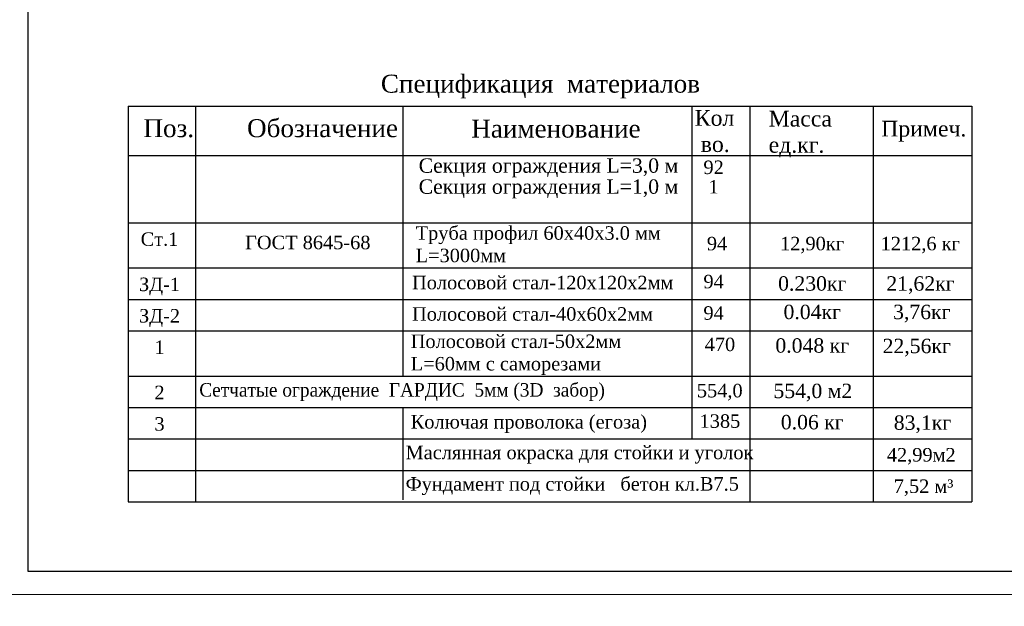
# Model space of a CAD drawing. Header units: inches. Extents: x 6778 to 7415, y 45 to 1090.
# Tile 25 of 41: x 6886 to 7096, y 403 to 528. Entities that reach past the tile are written whole.
import ezdxf

# ---------------------------------------------------------------- set-up
doc = ezdxf.new("R2010")
doc.units = ezdxf.units.IN
doc.header["$MEASUREMENT"] = 0
doc.layers.add('Водопровод 2', color=7, linetype='Continuous')
doc.styles.add('TIEMS', font='times.ttf')

msp = doc.modelspace()

# ---------------------------------------------------------------- linework, layer by layer
for p, q in [((6909.081, 509.871), (6909.081, 425.281)), ((6909.081, 509.871), (7089.454, 509.871)), ((6923.481, 509.871), (6923.481, 425.281)), ((6967.813, 509.871), (6967.813, 452.161)), ((7029.623, 509.871), (7029.623, 438.721)), ((7042.007, 509.871), (7042.007, 425.281)), ((7068.365, 509.871), (7068.365, 425.281)), ((7089.454, 509.871), (7089.454, 425.281)), ((6909.081, 499.311), (7077.623, 499.311)), ((6909.081, 499.311), (7089.454, 499.311)), ((6909.081, 484.931), (7089.454, 484.931)), ((6909.081, 475.266), (7089.454, 475.266)), ((6909.081, 468.546), (7089.454, 468.546)), ((6909.081, 461.826), (7089.454, 461.826)), ((6909.081, 452.161), (7089.454, 452.161)), ((6909.081, 445.441), (7089.454, 445.441)), ((6967.813, 445.441), (6967.813, 425.718)), ((6909.081, 438.721), (7077.623, 438.721)), ((6909.081, 438.721), (7089.454, 438.721)), ((6909.081, 432.001), (7089.454, 432.001)), ((6909.081, 425.281), (7089.454, 425.281))]:
    msp.add_line(p, q)
at = {"layer": 'Водопровод 2', "linetype": 'Continuous', "lineweight": 15}
for points in [[(6867.627, 405.444), (7287.627, 405.444), (7287.627, 702.444), (6867.627, 702.444)], [(6867.627, 108.444), (7287.627, 108.444), (7287.627, 405.444), (6867.627, 405.444)]]:
    msp.add_lwpolyline(points, close=True, dxfattribs=at)
at = {"layer": 'Водопровод 2', "linetype": 'Continuous'}
msp.add_lwpolyline([(6887.627, 410.444), (7282.627, 410.444), (7282.627, 697.444), (6887.627, 697.444)], close=True, dxfattribs=at)

# ---------------------------------------------------------------- texts
for s, insert, char_height, width, attachment_point in [('{\\fSylfaen|b0|i0|c204|p18;Спецификация  материалов}', (6963.095, 516.571), 3.84, 69.30138, 1), ('{\\fSylfaen|b0|i0|c204|p18;Обозначение}', (6934.474, 507.058), 3.84, 32.75441, 1), ('\\pt5.95;{\\fSylfaen|b0|i0|c204|p18;Кол\\fSylfaen|b0|i0|c0|p18;\\P \\fSylfaen|b0|i0|c204|p18;во.}', (7030.222, 509.013), 3.36, 9.92329, 1), ('\\pt5.95;{\\fSylfaen|b0|i0|c204|p18;Масса\\Pед.кг.}', (7046.016, 508.857), 3.36, 16.16335, 1), ('{\\fSylfaen|b0|i0|c204|p18;Поз.}', (6912.317, 507.058), 3.84, 9.52394, 1), ('\\pt6.8;{\\fSylfaen|b0|i0|c204|p18;Наименование}', (6982.421, 506.966), 3.84, 34.12755, 1), ('\\pt5.95;{\\fSylfaen|b0|i0|c204|p18;Примеч.}', (7070.089, 506.72), 3.36, 20.4409, 1), ('{\\fSylfaen|b0|i0|c204|p18;Ст.1}', (6915.759, 482.862), 2.88, 21.99246, 2), ('\\pt6.12;{\\fSylfaen|b0|i0|c204|p18;94}', (7034.98, 481.915), 2.88, 6.16179, 2), ('\\pt6.12;{\\fSylfaen|b0|i0|c204|p18;12,90кг}', (7055.294, 481.915), 2.88, 13.23237, 2), ('\\pt6.12;{\\fSylfaen|b0|i0|c204|p18;1212,6 кг}', (7078.436, 481.915), 2.88, 19.18121, 2), ('\\pt6.12;{\\fSylfaen|b0|i0|c204|p18;94}', (7034.247, 473.798), 2.88, 3.59547, 2), ('{\\fSylfaen|b0|i0|c204|p18;ЗД-1}', (6915.759, 473.197), 2.88, 21.99246, 2), ('\\pt6.528;{\\fSylfaen|b0|i0|c204|p18;0.230кг}', (7055.338, 473.483), 3.072, 16.02485, 2), ('\\pt6.528;{\\fSylfaen|b0|i0|c204|p18;21,62кг}', (7078.481, 473.483), 3.072, 16.02485, 2), ('\\pt6.528;{\\fSylfaen|b0|i0|c204|p18;0.04кг}', (7055.338, 467.396), 3.072, 16.24583, 2), ('\\pt6.528;{\\fSylfaen|b0|i0|c204|p18;3,76кг}', (7078.762, 467.396), 3.072, 16.24583, 2), ('{\\fSylfaen|b0|i0|c204|p18;ЗД-2}', (6915.759, 466.477), 2.88, 21.99246, 2), ('\\pt6.12;{\\fSylfaen|b0|i0|c204|p18;94}', (7034.247, 467.078), 2.88, 5.18235, 2), ('{\\fSylfaen|b0|i0|c204|p18;1}', (6915.759, 459.757), 2.88, 21.99246, 2), ('\\pt6.12;{\\fSylfaen|b0|i0|c204|p18;470}', (7035.598, 460.358), 2.88, 6.04765, 2), ('\\pt6.528;{\\fSylfaen|b0|i0|c204|p18;0.048 кг}', (7055.338, 460.227), 3.072, 26.92652, 2), ('\\pt6.528;{\\fSylfaen|b0|i0|c204|p18;22,56кг}', (7077.684, 460.122), 3.072, 16.02485, 2), ('{\\fSylfaen|b0|i0|c204|p18;2}', (6915.759, 450.092), 2.88, 21.99246, 2), ('\\pt6.12;{\\fSylfaen|b0|i0|c204|p18; 554,0}', (7035.015, 450.48), 2.88, 13.22161, 2), ('\\pt6.528;{\\fSylfaen|b0|i0|c204|p18;554,0 м2}', (7055.47, 450.518), 3.072, 16.02485, 2), ('{\\fSylfaen|b0|i0|c204|p18;3}', (6915.759, 443.372), 2.88, 21.99246, 2), ('\\pt6.12;{\\fSylfaen|b0|i0|c204|p18;1385}', (7035.598, 443.973), 2.88, 11.07049, 2), ('\\pt6.528;{\\fSylfaen|b0|i0|c204|p18;0.06 кг}', (7055.338, 443.842), 3.072, 24.25799, 2), ('\\pt6.528;{\\fSylfaen|b0|i0|c204|p18;83,1кг}', (7078.91, 443.737), 3.072, 21.08893, 2)]:
    msp.add_mtext(s, dxfattribs=dict(insert=insert, char_height=char_height, width=width, attachment_point=attachment_point))
at = {"color": 1, "char_height": 3.072, "width": 70.29591, "attachment_point": 1, "style": 'TIEMS'}
for s, insert in [('\\pi8.05878,t13.28148;Секция ограждения L=3,0 м', (6963.115, 498.683)), ('\\pi8.05878,t13.28148;Секция ограждения L=1,0 м', (6963.115, 494.191))]:
    msp.add_mtext(s, dxfattribs=dict(at, insert=insert))
at = {"color": 1, "char_height": 2.88, "width": 3.96898, "attachment_point": 2}
for s, insert in [('\\pt6.12;{\\fSylfaen|b0|i0|c204|p18;92}', (7034.247, 498.216)), ('\\pt6.12;{\\fSylfaen|b0|i0|c204|p18;1}', (7034.247, 494.057))]:
    msp.add_mtext(s, dxfattribs=dict(at, insert=insert))
at = {"color": 7, "char_height": 2.88, "attachment_point": 1, "style": 'TIEMS'}
for s, insert, width in [('Труба профил 60х40х3.0 мм\\PL=3000мм', (6970.533, 484.172), 66.8517), ('ГОСТ 8645-68', (6934.069, 482.15), 27.1724), ('Полосовой стал-120х120х2мм ', (6969.762, 473.587), 66.8517), ('Полосовой стал-40х60х2мм ', (6969.762, 466.867), 66.8517), ('Полосовой стал-50х2мм L=60мм с саморезами', (6969.481, 461.035), 59.72618), ('{\\W0.95;\\C0;Сетчатые ограждение  ГАРДИС  5мм (3D  забор) }', (6924.264, 450.644), 104.39934), ('Колючая проволока (егоза) ', (6969.481, 443.822), 59.20084)]:
    msp.add_mtext(s, dxfattribs=dict(at, insert=insert, width=width))
at = {"color": 5, "char_height": 2.88, "attachment_point": 1, "style": 'TIEMS'}
for s, insert, width in [('\\pi1.65972,t6.55574;Маслянная окраска для стойки и уголок', (6966.723, 437.269), 76.52957), ('\\pt4.896;42,99м2', (7071.286, 436.772), 14.23777), ('\\pi1.38309,t5.46307;Фундамент под стойки   бетон кл.В7.5', (6967.003, 430.549), 74.41334), ('\\pt4.896;7,52 м³', (7072.761, 430.052), 13.95657)]:
    msp.add_mtext(s, dxfattribs=dict(at, insert=insert, width=width))

doc.saveas('drawing.dxf')
